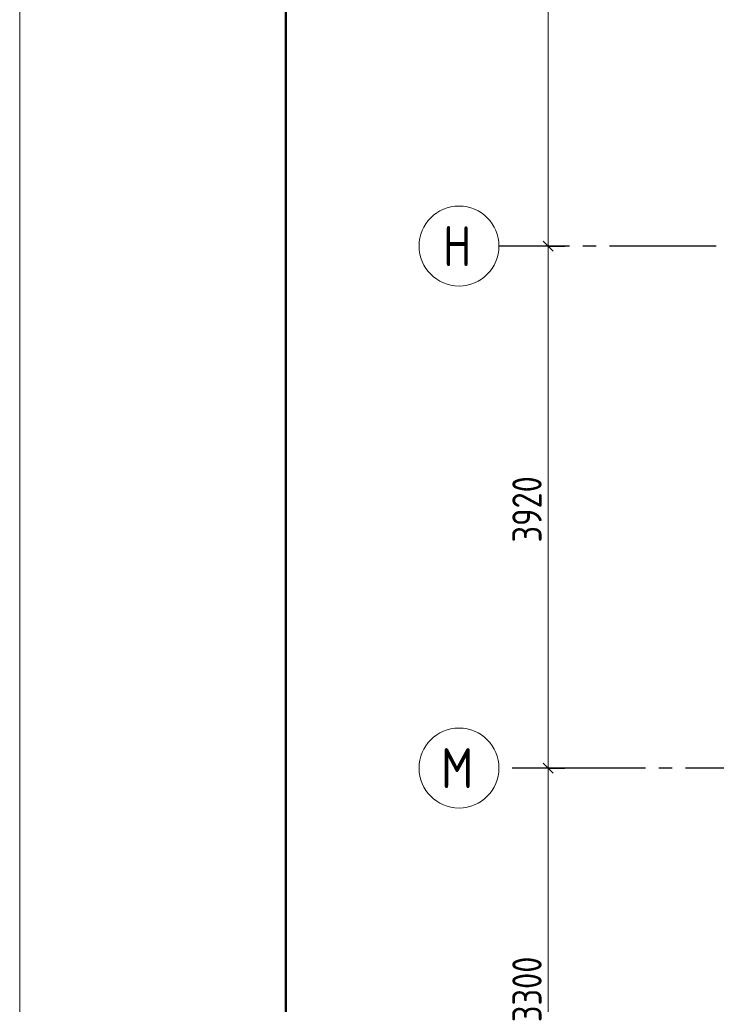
# Model space of a CAD drawing. Header units: millimetres. Extents: x 0 to 40665, y 0 to 42000.
# Tile 12 of 18: x 0 to 5233, y 30296 to 37690. Entities that reach past the tile are written whole.
import ezdxf

# ---------------------------------------------------------------- set-up
doc = ezdxf.new("R2010")
doc.units = ezdxf.units.MM
doc.linetypes.add('______5', pattern=[1100, 800, -100, 100, -100])
doc.layers.add('Standard', color=7, linetype='Continuous', lineweight=25)
doc.layers.add('Оси', color=40, linetype='______5', lineweight=18)
doc.styles.add('GOST 2.304-81', font='txt')
doc.styles.add('ISOCPEUR', font='txt')

msp = doc.modelspace()

# ---------------------------------------------------------------- linework, layer by layer
at = {"layer": 'Standard', "color": 7, "linetype": 'Continuous', "lineweight": 13, "transparency": 33554687}
for p, q in [((3970.5, 35990), (3970.5, 39910)), ((3970.5, 32070), (3970.5, 35990)), ((3970.5, 28770), (3970.5, 32070))]:
    msp.add_line(p, q, dxfattribs=at)
at = {"layer": 'Standard', "color": 7, "linetype": 'Continuous', "lineweight": 25, "transparency": 33554687}
for p, q in [((4008, 35952.5), (3933, 36027.5)), ((4008, 32032.5), (3933, 32107.5))]:
    msp.add_line(p, q, dxfattribs=at)
at = {"layer": 'Standard', "color": 251, "linetype": 'Continuous', "lineweight": -3, "true_color": 0x656565, "transparency": 33554687}
for p, q in [((3970.5, 35990), (3845.5, 35990)), ((3970.5, 35990), (4095.5, 35990)), ((3970.5, 32070), (3845.5, 32070)), ((3970.5, 32070), (4095.5, 32070))]:
    msp.add_line(p, q, dxfattribs=at)
at = {"layer": 'Standard', "color": 7, "linetype": 'Continuous', "lineweight": 13, "transparency": 33554687}
msp.add_lwpolyline([(0, 0), (29700, 0), (29700, 42000), (0, 42000), (0, 0)], close=True, dxfattribs=at)
at = {"layer": 'Standard', "color": 7, "linetype": 'Continuous', "lineweight": 50, "transparency": 33554687}
msp.add_lwpolyline([(2000, 41500), (29200, 41500), (29200, 500), (2000, 500), (2000, 41500)], close=True, dxfattribs=at)
at = {"layer": 'Standard', "color": 251, "linetype": 'Continuous', "lineweight": -3, "true_color": 0x656565, "transparency": 33554687}
for points in [[(3970.5, 35990), (3953.5, 35990), (3953.5, 35990), (3700, 35990)], [(3970.5, 32070), (3953.5, 32070), (3953.5, 32070), (3953.5, 32070), (3953.5, 32070), (3700, 32070)]]:
    msp.add_lwpolyline(points, dxfattribs=at)
at = {"layer": 'Оси', "color": 8, "linetype": '______5', "lineweight": -3, "transparency": 33554687}
for p, q in [((12930.5, 35990), (3600, 35990)), ((13500.5, 32070), (3600, 32070))]:
    msp.add_line(p, q, dxfattribs=at)
at = {"layer": 'Оси', "color": 7, "linetype": 'Continuous', "lineweight": 13, "transparency": 33554687}
for centre in [(3300, 35990), (3300, 32070)]:
    msp.add_circle(centre, 300, dxfattribs=at)

# ---------------------------------------------------------------- texts
at = {"layer": 'Standard', "color": 7, "linetype": 'Continuous', "lineweight": 25, "transparency": 33554687, "char_height": 220, "attachment_point": 7, "rotation": 90, "style": 'GOST 2.304-81'}
for s, insert, width in [('3920', (3920.5, 33764.1), 657.058), ('3300', (3920.5, 30162), 641.47)]:
    msp.add_mtext(s, dxfattribs=dict(at, insert=insert, width=width))
at = {"layer": 'Оси', "color": 7, "linetype": 'Continuous', "lineweight": 25, "transparency": 33554687, "char_height": 300, "attachment_point": 7, "style": 'ISOCPEUR'}
for s, insert, width in [('\\W0.80;Н', (3180, 35840), 359.839), ('\\W0.82;М', (3165, 31920), 392.649)]:
    msp.add_mtext(s, dxfattribs=dict(at, insert=insert, width=width))

doc.saveas('drawing.dxf')
